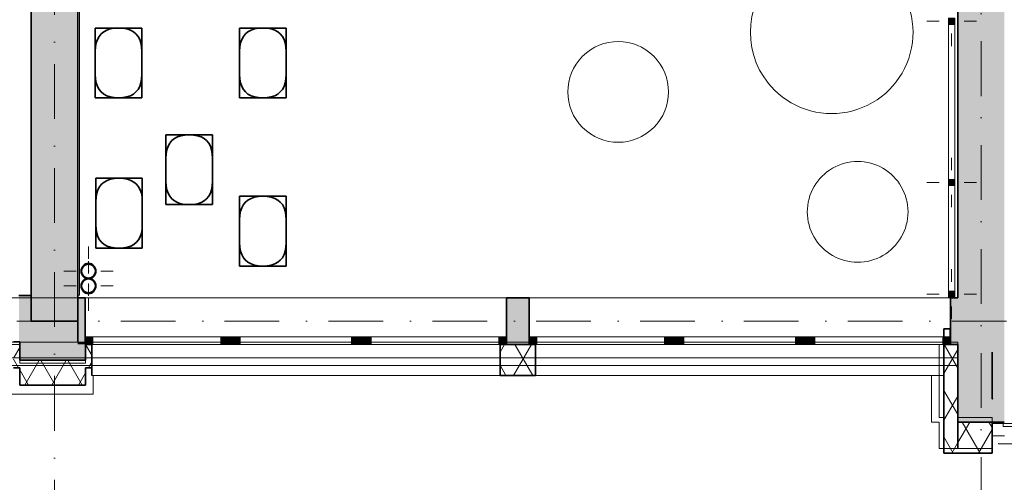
# Model space of a CAD drawing. Header units: millimetres. Extents: x 82175 to 237000, y 24756 to 471700.
# Tile 184 of 256: x 101085 to 107440, y 372562 to 375546. Entities that reach past the tile are written whole.
import ezdxf

# ---------------------------------------------------------------- set-up
doc = ezdxf.new("R2010")
doc.units = ezdxf.units.MM
for name, pattern in [('Krawędzie ukryte', [3.912222, 2.822222, -1.09]), ('Kropki i Kreski', [6.702778, 3.527778, -1.763889, 0, -1.411111]), ('Przerywana', [5.644444, 2.822222, -2.822222])]:
    doc.linetypes.add(name, pattern=pattern)
for name, color, linetype in [('- A - ocieplenie', 8, 'Continuous'), ('- strefy pomieszczeń', 8, 'Continuous'), ('Drzwi Archicad', 8, 'Continuous'), ('Instalacje - Wod_Kan', 8, 'Continuous'), ('Konstrukcja - Przegroda Strukt.', 8, 'Continuous'), ('Konstrukcja - Siatka mod', 8, 'Continuous'), ('Konstrukcja - Stropy', 8, 'Continuous'), ('Konstrukcja - Ściany nośne wew..P', 8, 'Continuous'), ('Konstrukcja - Ściany zewnętrzne', 8, 'Continuous'), ('Okna Archicada', 8, 'Continuous'), ('PIONY INST', 8, 'Continuous'), ('Wnętrze - Umeblowanie', 8, 'Continuous')]:
    doc.layers.add(name, color=color, linetype=linetype)
doc.styles.add('STYL_AUTOMATYCZNY_1', font='arial.ttf')
doc.styles.add('STYL_AUTOMATYCZNY_2', font='arial.ttf')
pattern_1 = [(60, (-135208.59, 662558.78), (-129.90381, 75), []), (120, (-135208.59, 662558.78), (129.90381, 75), [])]

msp = doc.modelspace()

# ---------------------------------------------------------------- hatches: boundary and pattern name
at = {"layer": '- A - ocieplenie', "linetype": 'Continuous', "lineweight": 13}
h = msp.add_hatch(dxfattribs=at)
h.set_pattern_fill('Izolacja_miękka_0002', color=8, style=0, pattern_type=2)
h.set_pattern_definition(pattern_1)
h.paths.add_polyline_path([(107090, 373451), (107090, 373551.8), (107050, 373551.8), (107050, 373451)])
h = msp.add_hatch(dxfattribs=at)
h.set_pattern_fill('Izolacja_miękka_0002', color=8, style=0, pattern_type=2)
h.set_pattern_definition(pattern_1)
h.paths.add_polyline_path([(101045, 373469), (101045, 373301), (101085, 373301), (101085, 373469)])
h = msp.add_hatch(dxfattribs=at)
h.set_pattern_fill('Izolacja_miękka_0002', color=8, style=0, pattern_type=2)
h.set_pattern_definition(pattern_1)
h.paths.add_polyline_path([(101510, 373301), (101540, 373301), (101510, 373451)])
h = msp.add_hatch(dxfattribs=at)
h.set_pattern_fill('Izolacja_miękka_0002', color=8, style=0, pattern_type=2)
h.set_pattern_definition(pattern_1)
h.paths.add_polyline_path([(101510, 373451), (101550, 373251), (101550, 373451)])
h = msp.add_hatch(dxfattribs=at)
h.set_pattern_fill('Izolacja_miękka_0002', color=8, style=0, pattern_type=2)
h.set_pattern_definition(pattern_1)
h.paths.add_polyline_path([(104415, 373451), (104185, 373451), (104185, 373251), (104415, 373251)])
h = msp.add_hatch(dxfattribs=at)
h.set_pattern_fill('Izolacja_miękka_0002', color=8, style=0, pattern_type=2)
h.set_pattern_definition(pattern_1)
h.paths.add_polyline_path([(107140, 372951), (107140, 373451), (107050, 373451), (107050, 372951)])
h = msp.add_hatch(dxfattribs=at)
h.set_pattern_fill('Izolacja_miękka_0002', color=8, style=0, pattern_type=2)
h.set_pattern_definition(pattern_1)
h.paths.add_polyline_path([(101085, 373189), (101510, 373189), (101510, 373349), (101085, 373349)])
h = msp.add_hatch(dxfattribs=at)
h.set_pattern_fill('Izolacja_miękka_0002', color=8, style=0, pattern_type=2)
h.set_pattern_definition(pattern_1)
h.paths.add_polyline_path([(107050, 372781), (107140, 372781), (107140, 372981), (107050, 372981)])
h = msp.add_hatch(dxfattribs=at)
h.set_pattern_fill('Izolacja_miękka_0002', color=8, style=0, pattern_type=2)
h.set_pattern_definition(pattern_1)
h.paths.add_polyline_path([(107140, 372951), (107050, 372951), (107050, 372751)])
h = msp.add_hatch(dxfattribs=at)
h.set_pattern_fill('Izolacja_miękka_0002', color=8, style=0, pattern_type=2)
h.set_pattern_definition(pattern_1)
h.paths.add_polyline_path([(107140, 372951), (107050, 372751), (107140, 372751)])
h = msp.add_hatch(dxfattribs=at)
h.set_pattern_fill('Izolacja_miękka_0002', color=8, style=0, pattern_type=2)
h.set_pattern_definition(pattern_1)
h.paths.add_polyline_path([(107140, 372751), (107361.9, 372751), (107361.9, 372951), (107140, 372951)])
at = {"layer": 'Instalacje - Wod_Kan', "linetype": 'Continuous', "lineweight": 13}
for points in [[(107080, 375516), (107120, 375516), (107120, 375556), (107080, 375556)], [(107080, 374476), (107120, 374476), (107120, 374516), (107080, 374516)], [(107080, 373755.9), (107120, 373755.9), (107120, 373795.9), (107080, 373795.9)]]:
    msp.add_hatch(color=8, dxfattribs=at).paths.add_polyline_path(points)
at = {"layer": 'Konstrukcja - Ściany nośne wew..P', "linetype": 'Continuous', "lineweight": 13}
for points in [[(101160, 379061), (101160, 373601), (101460, 373601), (101460, 379061)], [(107140, 378501), (107140, 372951), (107440, 372951), (107440, 378501)]]:
    msp.add_hatch(color=8, dxfattribs=at).paths.add_polyline_path(points)
at = {"layer": 'Konstrukcja - Ściany zewnętrzne', "linetype": 'Continuous', "lineweight": 13}
for color, points in [(8, [(101460, 373766), (101080, 373766), (101080, 373466), (101085, 373466), (101085, 373469), (101460, 373469)]), (8, [(101507.5, 373751), (101460, 373751), (101460, 373469), (101507.5, 373469)]), (8, [(104227.5, 373451), (104372.5, 373451), (104372.5, 373751), (104227.5, 373751)]), (8, [(107092.5, 373451), (107140, 373451), (107140, 373751), (107092.5, 373751)]), (256, [(101085, 373469), (101085, 373466), (101460, 373466), (101460, 373469)]), (8, [(101085, 373349), (101510, 373349), (101510, 373451), (101460, 373451), (101460, 373466), (101085, 373466)]), (256, [(101460, 373469), (101460, 373466), (101460, 373451), (101510, 373451), (101510, 373469)])]:
    msp.add_hatch(color=color, dxfattribs=at).paths.add_polyline_path(points)
at = {"layer": 'Okna Archicada', "linetype": 'Continuous', "lineweight": 13}
for points in [[(101507.5, 373501), (101507.5, 373451), (101557.5, 373451), (101557.5, 373501)], [(102432.5, 373451), (102432.5, 373501), (102382.5, 373501), (102382.5, 373451)], [(102432.5, 373501), (102432.5, 373451), (102507.5, 373451), (102507.5, 373501)], [(103302.5, 373451), (103302.5, 373501), (103227.5, 373501), (103227.5, 373451)], [(103302.5, 373501), (103302.5, 373451), (103352.5, 373451), (103352.5, 373501)], [(104227.5, 373451), (104227.5, 373501), (104177.5, 373501), (104177.5, 373451)], [(104372.5, 373501), (104372.5, 373451), (104422.5, 373451), (104422.5, 373501)], [(105297.5, 373451), (105297.5, 373501), (105247.5, 373501), (105247.5, 373451)], [(105297.5, 373501), (105297.5, 373451), (105372.5, 373451), (105372.5, 373501)], [(106167.5, 373451), (106167.5, 373501), (106092.5, 373501), (106092.5, 373451)], [(106167.5, 373501), (106167.5, 373451), (106217.5, 373451), (106217.5, 373501)], [(107092.5, 373451), (107092.5, 373501), (107042.5, 373501), (107042.5, 373451)]]:
    msp.add_hatch(color=8, dxfattribs=at).paths.add_polyline_path(points)
at = {"layer": 'PIONY INST', "linetype": 'Continuous', "lineweight": 13}
h = msp.add_hatch(color=8, dxfattribs=at)
h.paths.add_polyline_path([(101529.1, 373974.1, 0.414214), (101479.1, 373924.1, 0.414214), (101529.1, 373874.1, 0.414214), (101579.1, 373924.1, 0.414214)])
h.paths.add_polyline_path([(101529.1, 373969.1, -1), (101529.1, 373879.1, -1)], flags=0)
h = msp.add_hatch(color=8, dxfattribs=at)
h.paths.add_polyline_path([(101529.1, 373879.1, 0.414214), (101479.1, 373829.1, 0.414214), (101529.1, 373779.1, 0.414214), (101579.1, 373829.1, 0.414214)])
h.paths.add_polyline_path([(101529.1, 373874.1, -1), (101529.1, 373784.1, -1)], flags=0)

# ---------------------------------------------------------------- linework, layer by layer
at = {"layer": '- A - ocieplenie', "color": 8, "linetype": 'Continuous', "lineweight": 35, "ltscale": 100}
for p, q in [((101550, 373451), (101550, 373301)), ((104185, 373451), (104185, 373301)), ((104415, 373451), (104415, 373301)), ((107050, 373451), (107050, 373301)), ((101550, 373301), (101550, 373251)), ((104185, 373301), (104185, 373251)), ((104415, 373301), (104415, 373251)), ((107050, 373301), (107050, 373251)), ((107050, 372981), (107050, 372781)), ((107050, 372981), (107050, 372781)), ((107140, 372781), (107140, 372981)), ((107140, 372781), (107140, 372981))]:
    msp.add_line(p, q, dxfattribs=at)
at = {"layer": '- A - ocieplenie', "color": 8, "linetype": 'Continuous', "lineweight": 20, "ltscale": 100}
msp.add_line((107050, 372781), (107140, 372781), dxfattribs=at)
at = {"layer": '- A - ocieplenie', "color": 8, "linetype": 'Continuous', "lineweight": 35, "ltscale": 100, "flags": 128}
for points in [[(107090, 373551.8), (107050, 373551.8)], [(107050, 373551.8), (107050, 373451)], [(107090, 373451), (107090, 373551.8)], [(101085, 373469), (101045, 373469)], [(101085, 373349), (101085, 373469)], [(101510, 373451), (101510, 373349)], [(101550, 373451), (101510, 373451)], [(104415, 373451), (104185, 373451)], [(107050, 373451), (107050, 372951)], [(107140, 373451), (107050, 373451)], [(107050, 373451), (107090, 373451)], [(107140, 372951), (107140, 373451)], [(101510, 373349), (101085, 373349)], [(101045, 373301), (101085, 373301)], [(101085, 373301), (101085, 373189)], [(101510, 373189), (101510, 373301)], [(101510, 373301), (101550, 373301)], [(101550, 373301), (101550, 373251)], [(104185, 373251), (104415, 373251)], [(101085, 373189), (101510, 373189)], [(107050, 372751), (107050, 372951)], [(107361.9, 372951), (107140, 372951)], [(107361.9, 372951), (107361.9, 372751)], [(107050, 372751), (107361.9, 372751)]]:
    msp.add_lwpolyline(points, dxfattribs=at)
at = {"layer": '- A - ocieplenie', "color": 8, "linetype": 'Continuous', "lineweight": 20, "ltscale": 100, "flags": 128}
for points in [[(101085, 373451), (95685, 373451)], [(101085, 373331), (101085, 373451)], [(101510, 373451), (101510, 373331)], [(107020, 373451), (101510, 373451)], [(107020, 373451), (107020, 373251)], [(101510, 373331), (101085, 373331)], [(101560, 373131), (101560, 373251)], [(101560, 373251), (106970, 373251)], [(106970, 373251), (106970, 372951)], [(107020, 372981), (107020, 373251)], [(101035, 373131), (101560, 373131)], [(107050, 372981), (107020, 372981)], [(107361.9, 372981), (107140, 372981)], [(107361.9, 372781), (107361.9, 372981)], [(107020, 372951), (106970, 372951)], [(107020, 372951), (107020, 372781)], [(107020, 372781), (107361.9, 372781)]]:
    msp.add_lwpolyline(points, dxfattribs=at)
at = {"color": 8, "linetype": 'Przerywana', "lineweight": 13, "ltscale": 100}
for p, q in [((107080, 375516), (107080, 374516)), ((107080, 375516), (107120, 375516)), ((107080, 375516), (107080, 374516)), ((107080, 375516), (107120, 375516)), ((107120, 375516), (107120, 374516)), ((107120, 375516), (107120, 374516)), ((107080, 374516), (107120, 374516)), ((107080, 374516), (107120, 374516)), ((107080, 374476), (107080, 373796)), ((107080, 374476), (107120, 374476)), ((107080, 374476), (107080, 373796)), ((107080, 374476), (107120, 374476)), ((107120, 374476), (107120, 373796)), ((107120, 374476), (107120, 373796)), ((107080, 373796), (107120, 373796)), ((107080, 373796), (107120, 373796))]:
    msp.add_line(p, q, dxfattribs=at)
at = {"color": 8, "linetype": 'Continuous', "lineweight": 13, "ltscale": 100}
for p, q in [((107080, 375516), (107080, 374516)), ((107080, 375516), (107120, 375516)), ((107120, 375516), (107120, 374516)), ((107080, 374516), (107120, 374516)), ((107080, 374476), (107080, 373796)), ((107080, 374476), (107120, 374476)), ((107120, 374476), (107120, 373796)), ((107080, 373796), (107120, 373796))]:
    msp.add_line(p, q, dxfattribs=at)
at = {"layer": 'Drzwi Archicad', "color": 8, "linetype": 'Continuous', "lineweight": 35, "ltscale": 100}
msp.add_line((107361.9, 373101), (107361.9, 373401), dxfattribs=at)
at = {"layer": 'Drzwi Archicad', "color": 8, "linetype": 'Continuous', "lineweight": 13, "ltscale": 100}
for p, q in [((107431.9, 372941), (107361.9, 372941)), ((107361.9, 372941), (107361.9, 372861)), ((107431.9, 372923), (107431.9, 372941)), ((107441.9, 372923), (107431.9, 372923)), ((107361.9, 372861), (107441.9, 372861))]:
    msp.add_line(p, q, dxfattribs=at)
at = {"layer": 'Drzwi Archicad', "color": 8, "linetype": 'Continuous', "lineweight": 13, "ltscale": 100, "flags": 128}
msp.add_lwpolyline([(107671.9, 372941), (107431.9, 372941), (107431.9, 372923), (107671.9, 372923)], close=True, dxfattribs=at)
at = {"layer": 'Drzwi Archicad', "color": 8, "linetype": 'Continuous', "lineweight": 35, "ltscale": 100}
msp.add_point((107361.9, 373101), dxfattribs=at)
at = {"layer": 'Instalacje - Wod_Kan', "color": 8, "linetype": 'Continuous', "lineweight": 13, "ltscale": 100}
for p, q in [((107020, 375536), (106940, 375536)), ((107180, 375536), (107260, 375536)), ((107100, 375456), (107100, 375376)), ((107100, 374576), (107100, 374656)), ((107020, 374496), (106940, 374496)), ((107180, 374496), (107260, 374496)), ((107100, 374416), (107100, 374336)), ((107100, 373855.9), (107100, 373935.9)), ((107020, 373775.9), (106940, 373775.9)), ((107180, 373775.9), (107260, 373775.9)), ((107100, 373695.9), (107100, 373615.9))]:
    msp.add_line(p, q, dxfattribs=at)
at = {"layer": 'Instalacje - Wod_Kan', "color": 8, "linetype": 'Continuous', "lineweight": 13, "ltscale": 100, "flags": 128}
for points in [[(107080, 375516), (107120, 375516), (107120, 375556), (107080, 375556)], [(107080, 374476), (107120, 374476), (107120, 374516), (107080, 374516)], [(107080, 373755.9), (107120, 373755.9), (107120, 373795.9), (107080, 373795.9)]]:
    msp.add_lwpolyline(points, close=True, dxfattribs=at)
at = {"layer": 'Instalacje - Wod_Kan', "color": 8, "linetype": 'Continuous', "lineweight": 13, "ltscale": 100}
for p in [(107100, 375536), (107100, 374496), (107100, 373775.9)]:
    msp.add_point(p, dxfattribs=at)
at = {"layer": 'Konstrukcja - Przegroda Strukt.', "color": 8, "linetype": 'Krawędzie ukryte', "lineweight": 20, "ltscale": 100}
msp.add_line((107403.1, 372811), (110176.3, 372811), dxfattribs=at)
msp.add_line((107403.1, 372811), (110176.3, 372811), dxfattribs=at)
msp.add_line((107403.1, 372811), (110176.3, 372811), dxfattribs=at)
msp.add_point((107403.1, 372811), dxfattribs=at)
msp.add_point((107403.1, 372811), dxfattribs=at)
msp.add_point((107403.1, 372811), dxfattribs=at)
at = {"layer": 'Konstrukcja - Siatka mod', "color": 8, "linetype": 'Kropki i Kreski', "lineweight": 13, "ltscale": 100}
for p, q in [((101310, 389337), (101310, 372372.2)), ((107290, 372372.2), (107290, 389337)), ((93022.5, 373601), (122467, 373601))]:
    msp.add_line(p, q, dxfattribs=at)
at = {"layer": 'Konstrukcja - Stropy', "color": 8, "linetype": 'Continuous', "lineweight": 13, "ltscale": 100, "flags": 128}
for points in [[(122160, 386231), (95620, 386231), (95620, 383629.8), (95620, 380812.4), (95620, 378499), (95620, 373751), (107140, 373751), (107140, 378801), (110440, 378801), (110440, 373751), (122160, 373751)], [(102860, 377269), (101460, 377269), (101460, 373769), (101470, 373769), (101470, 377259), (102870, 377259), (102870, 377509), (104090, 377509), (104090, 377519), (102860, 377519)]]:
    msp.add_lwpolyline(points, close=True, dxfattribs=at)
at = {"layer": 'Konstrukcja - Ściany nośne wew..P', "color": 8, "linetype": 'Continuous', "lineweight": 35, "ltscale": 100}
msp.add_line((107361.9, 373101), (107361.9, 373401), dxfattribs=at)
at = {"layer": 'Konstrukcja - Ściany nośne wew..P', "color": 8, "linetype": 'Continuous', "lineweight": 35, "ltscale": 100, "flags": 128}
for points in [[(101160, 379061), (101160, 373601)], [(107140, 378501), (107140, 373751)], [(101460, 373601), (101460, 378431)], [(101160, 373601), (101460, 373601)], [(107140, 373451), (107140, 372951)], [(107140, 372951), (107440, 372951)]]:
    msp.add_lwpolyline(points, dxfattribs=at)
at = {"layer": 'Konstrukcja - Ściany nośne wew..P', "color": 8, "linetype": 'Continuous', "lineweight": 35, "ltscale": 100}
msp.add_point((107361.9, 373101), dxfattribs=at)
at = {"layer": 'Konstrukcja - Ściany zewnętrzne', "color": 8, "linetype": 'Continuous', "lineweight": 35, "ltscale": 100}
for p, q in [((101507.5, 373501), (101507.5, 373751)), ((104227.5, 373501), (104227.5, 373751)), ((104372.5, 373501), (104372.5, 373751)), ((107092.5, 373501), (107092.5, 373751)), ((101507.5, 373451), (101507.5, 373501)), ((104227.5, 373451), (104227.5, 373501)), ((104372.5, 373451), (104372.5, 373501)), ((107092.5, 373451), (107092.5, 373501))]:
    msp.add_line(p, q, dxfattribs=at)
at = {"layer": 'Konstrukcja - Ściany zewnętrzne', "color": 8, "linetype": 'Continuous', "lineweight": 35, "ltscale": 100, "flags": 128}
for points in [[(101160, 373766), (101080, 373766)], [(101460, 373466), (101460, 373766)], [(101507.5, 373751), (101460, 373751)], [(101460, 373751), (101460, 373469)], [(104372.5, 373751), (104227.5, 373751)], [(107140, 373751), (107092.5, 373751)], [(104227.5, 373451), (104372.5, 373451)], [(107092.5, 373451), (107140, 373451)]]:
    msp.add_lwpolyline(points, dxfattribs=at)
at = {"layer": 'Konstrukcja - Ściany zewnętrzne', "color": 8, "linetype": 'Continuous', "lineweight": 13, "ltscale": 100, "flags": 128}
for points in [[(95320, 373466), (95320, 373316), (107140, 373316), (107140, 373466)], [(95320, 373466), (95320, 373366), (107140, 373366), (107140, 373466)]]:
    msp.add_lwpolyline(points, close=True, dxfattribs=at)
msp.add_lwpolyline([(101085, 373466), (101085, 373349), (101510, 373349), (101510, 373451)], dxfattribs=at)
at = {"layer": 'Okna Archicada', "color": 8, "linetype": 'Continuous', "lineweight": 13, "ltscale": 100}
for p, q in [((101507.5, 373751), (104227.5, 373751)), ((104372.5, 373751), (107092.5, 373751)), ((101507.5, 373501), (101557.5, 373501)), ((101557.5, 373501), (101557.5, 373451)), ((101557.5, 373501), (102382.5, 373501)), ((102382.5, 373451), (102382.5, 373501)), ((102382.5, 373501), (102432.5, 373501)), ((102432.5, 373501), (102507.5, 373501)), ((102507.5, 373501), (102507.5, 373451)), ((102507.5, 373501), (103227.5, 373501)), ((103227.5, 373451), (103227.5, 373501)), ((103227.5, 373501), (103302.5, 373501)), ((103302.5, 373501), (103352.5, 373501)), ((103352.5, 373501), (103352.5, 373451)), ((103352.5, 373501), (104177.5, 373501)), ((104177.5, 373451), (104177.5, 373501)), ((104177.5, 373501), (104227.5, 373501)), ((104372.5, 373501), (104422.5, 373501)), ((104422.5, 373501), (104422.5, 373451)), ((104422.5, 373501), (105247.5, 373501)), ((105247.5, 373451), (105247.5, 373501)), ((105247.5, 373501), (105297.5, 373501)), ((105297.5, 373501), (105372.5, 373501)), ((105372.5, 373501), (105372.5, 373451)), ((105372.5, 373501), (106092.5, 373501)), ((106092.5, 373451), (106092.5, 373501)), ((106092.5, 373501), (106167.5, 373501)), ((106167.5, 373501), (106217.5, 373501)), ((106217.5, 373501), (106217.5, 373451)), ((106217.5, 373501), (107042.5, 373501)), ((107042.5, 373451), (107042.5, 373501)), ((107042.5, 373501), (107092.5, 373501)), ((101507.5, 373451), (104227.5, 373451)), ((101557.5, 373451), (101507.5, 373451)), ((101550, 373451), (104185, 373451)), ((102382.5, 373451), (101557.5, 373451)), ((102432.5, 373451), (102382.5, 373451)), ((102507.5, 373451), (102432.5, 373451)), ((103227.5, 373451), (102507.5, 373451)), ((103302.5, 373451), (103227.5, 373451)), ((103352.5, 373451), (103302.5, 373451)), ((104177.5, 373451), (103352.5, 373451)), ((104227.5, 373451), (104177.5, 373451)), ((104372.5, 373451), (107092.5, 373451)), ((104422.5, 373451), (104372.5, 373451)), ((104415, 373451), (107050, 373451)), ((105247.5, 373451), (104422.5, 373451)), ((105297.5, 373451), (105247.5, 373451)), ((105372.5, 373451), (105297.5, 373451)), ((106092.5, 373451), (105372.5, 373451)), ((106167.5, 373451), (106092.5, 373451)), ((106217.5, 373451), (106167.5, 373451)), ((107042.5, 373451), (106217.5, 373451)), ((107092.5, 373451), (107042.5, 373451)), ((101550, 373251), (104185, 373251)), ((104415, 373251), (107050, 373251))]:
    msp.add_line(p, q, dxfattribs=at)
at = {"layer": 'Okna Archicada', "color": 8, "linetype": 'Continuous', "lineweight": 35, "ltscale": 100}
for p, q in [((101507.5, 373501), (101507.5, 373751)), ((104227.5, 373501), (104227.5, 373751)), ((104372.5, 373501), (104372.5, 373751)), ((107092.5, 373501), (107092.5, 373751)), ((101507.5, 373451), (101507.5, 373501)), ((101507.5, 373451), (101507.5, 373501)), ((104227.5, 373451), (104227.5, 373501)), ((104227.5, 373451), (104227.5, 373501)), ((104372.5, 373451), (104372.5, 373501)), ((104372.5, 373451), (104372.5, 373501)), ((107092.5, 373451), (107092.5, 373501)), ((107092.5, 373451), (107092.5, 373501)), ((101550, 373451), (101550, 373301)), ((104185, 373451), (104185, 373301)), ((104415, 373451), (104415, 373301)), ((107050, 373451), (107050, 373301)), ((101550, 373301), (101550, 373251)), ((104185, 373301), (104185, 373251)), ((104415, 373301), (104415, 373251)), ((107050, 373301), (107050, 373251))]:
    msp.add_line(p, q, dxfattribs=at)
at = {"layer": 'PIONY INST', "color": 8, "linetype": 'Continuous', "lineweight": 0, "ltscale": 100}
for p, q in [((101529.1, 374004.1), (101529.1, 374084.1)), ((101529.1, 373909.1), (101529.1, 373989.1)), ((101449.1, 373924.1), (101369.1, 373924.1)), ((101609.1, 373924.1), (101689.1, 373924.1)), ((101449.1, 373829.1), (101369.1, 373829.1)), ((101529.1, 373844.1), (101529.1, 373764.1)), ((101609.1, 373829.1), (101689.1, 373829.1)), ((101529.1, 373749.1), (101529.1, 373669.1))]:
    msp.add_line(p, q, dxfattribs=at)
at = {"layer": 'PIONY INST', "color": 8, "linetype": 'Continuous', "lineweight": 25, "ltscale": 100, "flags": 128}
for points in [[(101529.1, 373974.1, 0.414214), (101479.1, 373924.1, 0.414214), (101529.1, 373874.1, 0.414214), (101579.1, 373924.1, 0.414214)], [(101529.1, 373879.1, 0.414214), (101479.1, 373829.1, 0.414214), (101529.1, 373779.1, 0.414214), (101579.1, 373829.1, 0.414214)]]:
    msp.add_lwpolyline(points, format="xyb", close=True, dxfattribs=at)
at = {"layer": 'PIONY INST', "color": 8, "linetype": 'Continuous', "lineweight": 35, "ltscale": 100, "flags": 128}
for points in [[(101529.1, 373969.1, -1), (101529.1, 373879.1, -1)], [(101529.1, 373874.1, -1), (101529.1, 373784.1, -1)]]:
    msp.add_lwpolyline(points, format="xyb", close=True, dxfattribs=at)
at = {"layer": 'PIONY INST', "color": 8, "linetype": 'Continuous', "lineweight": 0, "ltscale": 100}
for p in [(101529.1, 373924.1), (101529.1, 373829.1)]:
    msp.add_point(p, dxfattribs=at)
at = {"layer": 'Wnętrze - Umeblowanie', "color": 8, "linetype": 'Continuous', "lineweight": 13, "ltscale": 100, "flags": 128}
for points in [[(106696.9, 375836.7, 1), (105954.5, 375094.2, 1)], [(105177.6, 375310.1, 1), (104718, 374850.4, 1)], [(106723.2, 374536.1, 1), (106263.6, 374076.4, 1)]]:
    msp.add_lwpolyline(points, format="xyb", close=True, dxfattribs=at)
at = {"layer": 'Wnętrze - Umeblowanie', "color": 8, "linetype": 'Continuous', "lineweight": 35, "ltscale": 100, "flags": 128}
for points in [[(101573.1, 375342.2), (101574.6, 375370.7), (101579.1, 375396.2), (101586.6, 375418.7), (101597.1, 375438.2), (101610.6, 375454.7), (101627.1, 375468.2), (101646.6, 375478.7), (101669.1, 375486.2), (101694.6, 375490.7), (101723.1, 375492.2), (101758.3, 375492.2), (101788.8, 375492.2), (101814.5, 375492.2), (101835.6, 375492.2), (101852, 375492.2), (101863.8, 375492.2), (101870.8, 375492.2)], [(101573.1, 375489.9), (101573.1, 375492.2)], [(101575.5, 375492.2), (101573.1, 375492.2)], [(101573.1, 375489.9), (101573.1, 375482.9), (101573.1, 375471.1), (101573.1, 375454.7), (101573.1, 375433.6), (101573.1, 375407.9), (101573.1, 375377.4), (101573.1, 375342.2), (101573.1, 375192.2), (101573.1, 375157.1), (101573.1, 375126.6), (101573.1, 375100.8), (101573.1, 375079.7), (101573.1, 375063.3), (101573.1, 375051.6), (101573.1, 375044.6)], [(101873.1, 375489.9), (101873.1, 375482.9), (101873.1, 375471.1), (101873.1, 375454.7), (101873.1, 375433.6), (101873.1, 375407.9), (101873.1, 375377.4), (101873.1, 375342.2), (101873.1, 375192.2), (101871.6, 375163.7), (101867.1, 375138.2), (101859.6, 375115.7), (101849.1, 375096.2), (101835.6, 375079.7), (101819.1, 375066.2), (101799.6, 375055.7), (101777.1, 375048.2), (101751.6, 375043.7), (101723.1, 375042.2), (101694.6, 375043.7), (101669.1, 375048.2), (101646.6, 375055.7), (101627.1, 375066.2), (101610.6, 375079.7), (101597.1, 375096.2), (101586.6, 375115.7), (101579.1, 375138.2), (101574.6, 375163.7), (101573.1, 375192.2)], [(101873.1, 375342.2), (101871.6, 375370.7), (101867.1, 375396.2), (101859.6, 375418.7), (101849.1, 375438.2), (101835.6, 375454.7), (101819.1, 375468.2), (101799.6, 375478.7), (101777.1, 375486.2), (101751.6, 375490.7), (101723.1, 375492.2), (101688, 375492.2), (101657.5, 375492.2), (101631.7, 375492.2), (101610.6, 375492.2), (101594.2, 375492.2), (101582.5, 375492.2), (101575.5, 375492.2)], [(101870.8, 375492.2), (101873.1, 375492.2)], [(101873.1, 375489.9), (101873.1, 375492.2)], [(102504.5, 375342.2), (102506, 375370.7), (102510.5, 375396.2), (102518, 375418.7), (102528.5, 375438.2), (102542, 375454.7), (102558.5, 375468.2), (102578, 375478.7), (102600.5, 375486.2), (102626, 375490.7), (102654.5, 375492.2), (102689.7, 375492.2), (102720.1, 375492.2), (102745.9, 375492.2), (102767, 375492.2), (102783.4, 375492.2), (102795.1, 375492.2), (102802.2, 375492.2)], [(102504.5, 375489.9), (102504.5, 375492.2)], [(102506.9, 375492.2), (102504.5, 375492.2)], [(102504.5, 375489.9), (102504.5, 375482.9), (102504.5, 375471.1), (102504.5, 375454.7), (102504.5, 375433.6), (102504.5, 375407.9), (102504.5, 375377.4), (102504.5, 375342.2), (102504.5, 375192.2), (102504.5, 375157.1), (102504.5, 375126.6), (102504.5, 375100.8), (102504.5, 375079.7), (102504.5, 375063.3), (102504.5, 375051.6), (102504.5, 375044.6)], [(102804.5, 375489.9), (102804.5, 375482.9), (102804.5, 375471.1), (102804.5, 375454.7), (102804.5, 375433.6), (102804.5, 375407.9), (102804.5, 375377.4), (102804.5, 375342.2), (102804.5, 375192.2), (102803, 375163.7), (102798.5, 375138.2), (102791, 375115.7), (102780.5, 375096.2), (102767, 375079.7), (102750.5, 375066.2), (102731, 375055.7), (102708.5, 375048.2), (102683, 375043.7), (102654.5, 375042.2), (102626, 375043.7), (102600.5, 375048.2), (102578, 375055.7), (102558.5, 375066.2), (102542, 375079.7), (102528.5, 375096.2), (102518, 375115.7), (102510.5, 375138.2), (102506, 375163.7), (102504.5, 375192.2)], [(102804.5, 375342.2), (102803, 375370.7), (102798.5, 375396.2), (102791, 375418.7), (102780.5, 375438.2), (102767, 375454.7), (102750.5, 375468.2), (102731, 375478.7), (102708.5, 375486.2), (102683, 375490.7), (102654.5, 375492.2), (102619.4, 375492.2), (102588.9, 375492.2), (102563.1, 375492.2), (102542, 375492.2), (102525.6, 375492.2), (102513.9, 375492.2), (102506.9, 375492.2)], [(102802.2, 375492.2), (102804.5, 375492.2)], [(102804.5, 375489.9), (102804.5, 375492.2)], [(101873.1, 375192.2), (101873.1, 375157.1), (101873.1, 375126.6), (101873.1, 375100.8), (101873.1, 375079.7), (101873.1, 375063.3), (101873.1, 375051.6), (101873.1, 375044.6)], [(102804.5, 375192.2), (102804.5, 375157.1), (102804.5, 375126.6), (102804.5, 375100.8), (102804.5, 375079.7), (102804.5, 375063.3), (102804.5, 375051.6), (102804.5, 375044.6)], [(101573.1, 375044.6), (101573.1, 375042.2)], [(101575.5, 375042.2), (101573.1, 375042.2)], [(101870.8, 375042.2), (101863.8, 375042.2), (101852, 375042.2), (101835.6, 375042.2), (101814.5, 375042.2), (101788.8, 375042.2), (101758.3, 375042.2), (101723.1, 375042.2), (101688, 375042.2), (101657.5, 375042.2), (101631.7, 375042.2), (101610.6, 375042.2), (101594.2, 375042.2), (101582.5, 375042.2), (101575.5, 375042.2)], [(101873.1, 375042.2), (101870.8, 375042.2)], [(101873.1, 375044.6), (101873.1, 375042.2)], [(102504.5, 375044.6), (102504.5, 375042.2)], [(102506.9, 375042.2), (102504.5, 375042.2)], [(102802.2, 375042.2), (102795.1, 375042.2), (102783.4, 375042.2), (102767, 375042.2), (102745.9, 375042.2), (102720.1, 375042.2), (102689.7, 375042.2), (102654.5, 375042.2), (102619.4, 375042.2), (102588.9, 375042.2), (102563.1, 375042.2), (102542, 375042.2), (102525.6, 375042.2), (102513.9, 375042.2), (102506.9, 375042.2)], [(102804.5, 375042.2), (102802.2, 375042.2)], [(102804.5, 375044.6), (102804.5, 375042.2)], [(102029.1, 374653.3), (102030.6, 374681.8), (102035.1, 374707.3), (102042.6, 374729.8), (102053.1, 374749.3), (102066.6, 374765.8), (102083.1, 374779.3), (102102.6, 374789.8), (102125.1, 374797.3), (102150.6, 374801.8), (102179.1, 374803.3), (102214.2, 374803.3), (102244.7, 374803.3), (102270.5, 374803.3), (102291.6, 374803.3), (102308, 374803.3), (102319.7, 374803.3), (102326.7, 374803.3)], [(102029.1, 374801), (102029.1, 374803.3)], [(102031.4, 374803.3), (102029.1, 374803.3)], [(102029.1, 374801), (102029.1, 374793.9), (102029.1, 374782.2), (102029.1, 374765.8), (102029.1, 374744.7), (102029.1, 374718.9), (102029.1, 374688.5), (102029.1, 374653.3), (102029.1, 374503.3), (102029.1, 374468.2), (102029.1, 374437.7), (102029.1, 374411.9), (102029.1, 374390.8), (102029.1, 374374.4), (102029.1, 374362.7), (102029.1, 374355.7)], [(102329.1, 374801), (102329.1, 374793.9), (102329.1, 374782.2), (102329.1, 374765.8), (102329.1, 374744.7), (102329.1, 374718.9), (102329.1, 374688.5), (102329.1, 374653.3), (102329.1, 374503.3), (102327.6, 374474.8), (102323.1, 374449.3), (102315.6, 374426.8), (102305.1, 374407.3), (102291.6, 374390.8), (102275.1, 374377.3), (102255.6, 374366.8), (102233.1, 374359.3), (102207.6, 374354.8), (102179.1, 374353.3), (102150.6, 374354.8), (102125.1, 374359.3), (102102.6, 374366.8), (102083.1, 374377.3), (102066.6, 374390.8), (102053.1, 374407.3), (102042.6, 374426.8), (102035.1, 374449.3), (102030.6, 374474.8), (102029.1, 374503.3)], [(102329.1, 374653.3), (102327.6, 374681.8), (102323.1, 374707.3), (102315.6, 374729.8), (102305.1, 374749.3), (102291.6, 374765.8), (102275.1, 374779.3), (102255.6, 374789.8), (102233.1, 374797.3), (102207.6, 374801.8), (102179.1, 374803.3), (102143.9, 374803.3), (102113.4, 374803.3), (102087.7, 374803.3), (102066.6, 374803.3), (102050.2, 374803.3), (102038.4, 374803.3), (102031.4, 374803.3)], [(102326.7, 374803.3), (102329.1, 374803.3)], [(102329.1, 374801), (102329.1, 374803.3)], [(101576.1, 374372.8), (101577.6, 374401.3), (101582.1, 374426.8), (101589.6, 374449.3), (101600.1, 374468.8), (101613.6, 374485.3), (101630.1, 374498.8), (101649.6, 374509.3), (101672.1, 374516.8), (101697.6, 374521.3), (101726.1, 374522.8), (101761.3, 374522.8), (101791.7, 374522.8), (101817.5, 374522.8), (101838.6, 374522.8), (101855, 374522.8), (101866.7, 374522.8), (101873.8, 374522.8)], [(101576.1, 374520.5), (101576.1, 374522.8)], [(101578.4, 374522.8), (101576.1, 374522.8)], [(101576.1, 374520.5), (101576.1, 374513.5), (101576.1, 374501.7), (101576.1, 374485.3), (101576.1, 374464.2), (101576.1, 374438.5), (101576.1, 374408), (101576.1, 374372.8), (101576.1, 374222.8), (101576.1, 374187.7), (101576.1, 374157.2), (101576.1, 374131.4), (101576.1, 374110.3), (101576.1, 374093.9), (101576.1, 374082.2), (101576.1, 374075.2)], [(101876.1, 374520.5), (101876.1, 374513.5), (101876.1, 374501.7), (101876.1, 374485.3), (101876.1, 374464.2), (101876.1, 374438.5), (101876.1, 374408), (101876.1, 374372.8), (101876.1, 374222.8), (101874.6, 374194.3), (101870.1, 374168.8), (101862.6, 374146.3), (101852.1, 374126.8), (101838.6, 374110.3), (101822.1, 374096.8), (101802.6, 374086.3), (101780.1, 374078.8), (101754.6, 374074.3), (101726.1, 374072.8), (101697.6, 374074.3), (101672.1, 374078.8), (101649.6, 374086.3), (101630.1, 374096.8), (101613.6, 374110.3), (101600.1, 374126.8), (101589.6, 374146.3), (101582.1, 374168.8), (101577.6, 374194.3), (101576.1, 374222.8)], [(101876.1, 374372.8), (101874.6, 374401.3), (101870.1, 374426.8), (101862.6, 374449.3), (101852.1, 374468.8), (101838.6, 374485.3), (101822.1, 374498.8), (101802.6, 374509.3), (101780.1, 374516.8), (101754.6, 374521.3), (101726.1, 374522.8), (101690.9, 374522.8), (101660.5, 374522.8), (101634.7, 374522.8), (101613.6, 374522.8), (101597.2, 374522.8), (101585.5, 374522.8), (101578.4, 374522.8)], [(101873.8, 374522.8), (101876.1, 374522.8)], [(101876.1, 374520.5), (101876.1, 374522.8)], [(102329.1, 374503.3), (102329.1, 374468.2), (102329.1, 374437.7), (102329.1, 374411.9), (102329.1, 374390.8), (102329.1, 374374.4), (102329.1, 374362.7), (102329.1, 374355.7)], [(102504.5, 374257), (102506, 374285.5), (102510.5, 374311), (102518, 374333.5), (102528.5, 374353), (102542, 374369.5), (102558.5, 374383), (102578, 374393.5), (102600.5, 374401), (102626, 374405.5), (102654.5, 374407), (102689.7, 374407), (102720.1, 374407), (102745.9, 374407), (102767, 374407), (102783.4, 374407), (102795.1, 374407), (102802.2, 374407)], [(102504.5, 374404.7), (102504.5, 374407)], [(102506.9, 374407), (102504.5, 374407)], [(102504.5, 374404.7), (102504.5, 374397.6), (102504.5, 374385.9), (102504.5, 374369.5), (102504.5, 374348.4), (102504.5, 374322.6), (102504.5, 374292.2), (102504.5, 374257), (102504.5, 374107), (102504.5, 374071.9), (102504.5, 374041.4), (102504.5, 374015.6), (102504.5, 373994.5), (102504.5, 373978.1), (102504.5, 373966.4), (102504.5, 373959.4)], [(102804.5, 374404.7), (102804.5, 374397.6), (102804.5, 374385.9), (102804.5, 374369.5), (102804.5, 374348.4), (102804.5, 374322.6), (102804.5, 374292.2), (102804.5, 374257), (102804.5, 374107), (102803, 374078.5), (102798.5, 374053), (102791, 374030.5), (102780.5, 374011), (102767, 373994.5), (102750.5, 373981), (102731, 373970.5), (102708.5, 373963), (102683, 373958.5), (102654.5, 373957), (102626, 373958.5), (102600.5, 373963), (102578, 373970.5), (102558.5, 373981), (102542, 373994.5), (102528.5, 374011), (102518, 374030.5), (102510.5, 374053), (102506, 374078.5), (102504.5, 374107)], [(102804.5, 374257), (102803, 374285.5), (102798.5, 374311), (102791, 374333.5), (102780.5, 374353), (102767, 374369.5), (102750.5, 374383), (102731, 374393.5), (102708.5, 374401), (102683, 374405.5), (102654.5, 374407), (102619.4, 374407), (102588.9, 374407), (102563.1, 374407), (102542, 374407), (102525.6, 374407), (102513.9, 374407), (102506.9, 374407)], [(102802.2, 374407), (102804.5, 374407)], [(102804.5, 374404.7), (102804.5, 374407)], [(102029.1, 374355.7), (102029.1, 374353.3)], [(102031.4, 374353.3), (102029.1, 374353.3)], [(102326.7, 374353.3), (102319.7, 374353.3), (102308, 374353.3), (102291.6, 374353.3), (102270.5, 374353.3), (102244.7, 374353.3), (102214.2, 374353.3), (102179.1, 374353.3), (102143.9, 374353.3), (102113.4, 374353.3), (102087.7, 374353.3), (102066.6, 374353.3), (102050.2, 374353.3), (102038.4, 374353.3), (102031.4, 374353.3)], [(102329.1, 374353.3), (102326.7, 374353.3)], [(102329.1, 374355.7), (102329.1, 374353.3)], [(101876.1, 374222.8), (101876.1, 374187.7), (101876.1, 374157.2), (101876.1, 374131.4), (101876.1, 374110.3), (101876.1, 374093.9), (101876.1, 374082.2), (101876.1, 374075.2)], [(101576.1, 374075.2), (101576.1, 374072.8)], [(101578.4, 374072.8), (101576.1, 374072.8)], [(101873.8, 374072.8), (101866.7, 374072.8), (101855, 374072.8), (101838.6, 374072.8), (101817.5, 374072.8), (101791.7, 374072.8), (101761.3, 374072.8), (101726.1, 374072.8), (101690.9, 374072.8), (101660.5, 374072.8), (101634.7, 374072.8), (101613.6, 374072.8), (101597.2, 374072.8), (101585.5, 374072.8), (101578.4, 374072.8)], [(101876.1, 374072.8), (101873.8, 374072.8)], [(101876.1, 374075.2), (101876.1, 374072.8)], [(102804.5, 374107), (102804.5, 374071.9), (102804.5, 374041.4), (102804.5, 374015.6), (102804.5, 373994.5), (102804.5, 373978.1), (102804.5, 373966.4), (102804.5, 373959.4)], [(102504.5, 373959.4), (102504.5, 373957)], [(102506.9, 373957), (102504.5, 373957)], [(102802.2, 373957), (102795.1, 373957), (102783.4, 373957), (102767, 373957), (102745.9, 373957), (102720.1, 373957), (102689.7, 373957), (102654.5, 373957), (102619.4, 373957), (102588.9, 373957), (102563.1, 373957), (102542, 373957), (102525.6, 373957), (102513.9, 373957), (102506.9, 373957)], [(102804.5, 373957), (102802.2, 373957)], [(102804.5, 373959.4), (102804.5, 373957)]]:
    msp.add_lwpolyline(points, dxfattribs=at)

# ---------------------------------------------------------------- texts
at = {"layer": '- strefy pomieszczeń', "color": 8, "linetype": 'Continuous', "lineweight": 13, "char_height": 200, "attachment_point": 1}
for s, insert, style in [('\\A1;{\\pql;\\pt0,100;\\fArial|b1|i0|c238|p0;\\W1.000000;Strefa studenta\\fArial|b1|i0|c238|p0;\\W1.000000;\\A1{\\H.66x;\\S^  ;}\\fArial|b1|i0|c238|p0;\\W1.000000;\\fArial|b1|i0|c238|p0;\\W1.000000;\\A1{\\H.66x;\\S^  ;}}', (103794.4, 376262.7), 'STYL_AUTOMATYCZNY_2'), ('\\A1;{\\pql;\\pt0,100;\\fArial|b0|i0|c238|p0;\\W1.000000;24,39\\fArial|b0|i0|c238|p0;\\W1.000000;\\A1{\\H.66x;\\S^  ;}\\fArial|b0|i0|c238|p0;\\W1.000000; m\\fArial|b0|i0|c238|p0;\\W1.000000;\\A1{\\H.66x;\\S2^  ;}}', (103794.4, 375945.6), 'STYL_AUTOMATYCZNY_1')]:
    msp.add_mtext(s, dxfattribs=dict(at, insert=insert, style=style))

doc.saveas('drawing.dxf')
